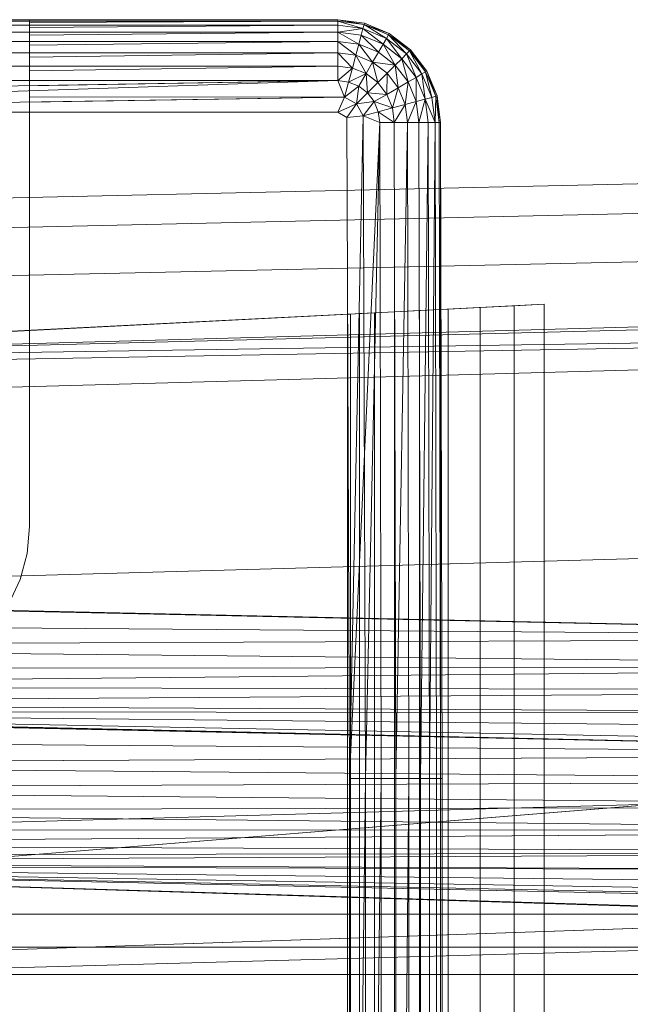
# Model space of a CAD drawing. Header units: metres. Extents: x 397.7 to 427.5, y 12.7 to 28.4.
# Tile 85 of 130: x 407.6576 to 407.7446, y 27.294 to 27.4342. Entities that reach past the tile are written whole.
import ezdxf

# ---------------------------------------------------------------- set-up
doc = ezdxf.new("R2010")
doc.units = ezdxf.units.M
doc.layers.add('A-DETL-____-MBND', color=7, linetype='Continuous', lineweight=18)

# ---------------------------------------------------------------- blocks, each defined once
blk = doc.blocks.new('Family - Inodor P4-154500-07_CLI_AIRE_P4')
at = {"layer": 'A-DETL-____-MBND', "color": 253, "true_color": 0xaaaaaa}
for p, q in [((0.01521, 0.40291), (0.15024, 0.40291)), ((0.01521, 0.40291), (0.15024, 0.40291)), ((0.01521, 0.40291), (0.15024, 0.40291)), ((0.15024, 0.40291), (0.01521, 0.40291)), ((0.15024, 0.40271), (0.01521, 0.40271)), ((0.10628, 0.4029), (0.04768, 0.4029)), ((0.10628, 0.40284), (0.15024, 0.40291)), ((0.15024, 0.40291), (0.10628, 0.40284)), ((0.10628, 0.40284), (0.10628, 0.4029)), ((0.10628, 0.40284), (0.10628, 0.40271)), ((0.15024, 0.40271), (0.10628, 0.40271)), ((0.10628, 0.40271), (0.15024, 0.40271)), ((0.10628, 0.40271), (0.10628, 0.40251)), ((0.15024, 0.40271), (0.10628, 0.40251)), ((0.15024, 0.40271), (0.10628, 0.40251)), ((0.10628, 0.40251), (0.10628, 0.40211)), ((0.15024, 0.40291), (0.15403, 0.40241)), ((0.15024, 0.40291), (0.15403, 0.40241)), ((0.15024, 0.40291), (0.15024, 0.40271)), ((0.15024, 0.40291), (0.15403, 0.40241)), ((0.15024, 0.40291), (0.15024, 0.40271)), ((0.15398, 0.40221), (0.15024, 0.40291)), ((0.15024, 0.40271), (0.15024, 0.40291)), ((0.15403, 0.40241), (0.15024, 0.40291)), ((0.15398, 0.40221), (0.15024, 0.40291)), ((0.15398, 0.40221), (0.15024, 0.40271)), ((0.15024, 0.40271), (0.15024, 0.40211)), ((0.15398, 0.40221), (0.15024, 0.40271)), ((0.15398, 0.40221), (0.15024, 0.40271)), ((0.15382, 0.40164), (0.15024, 0.40271)), ((0.15024, 0.40271), (0.15024, 0.40211)), ((0.15382, 0.40164), (0.15024, 0.40271)), ((0.15024, 0.40211), (0.15024, 0.40271)), ((0.15403, 0.40241), (0.15398, 0.40221)), ((0.15403, 0.40241), (0.15398, 0.40221)), ((0.15398, 0.40221), (0.15403, 0.40241)), ((0.15403, 0.40241), (0.15756, 0.40094)), ((0.15403, 0.40241), (0.15756, 0.40094)), ((0.15403, 0.40241), (0.15756, 0.40094)), ((0.15756, 0.40094), (0.15403, 0.40241)), ((0.15024, 0.40211), (0.01521, 0.40211)), ((0.15024, 0.40114), (0.01521, 0.40114)), ((0.15024, 0.40211), (0.10628, 0.40211)), ((0.10628, 0.40211), (0.15024, 0.40211)), ((0.10628, 0.40211), (0.10628, 0.40179)), ((0.15024, 0.40211), (0.10628, 0.40179)), ((0.15024, 0.40211), (0.10628, 0.40179)), ((0.10628, 0.40179), (0.10628, 0.40114)), ((0.15024, 0.40114), (0.10628, 0.40114)), ((0.10628, 0.40114), (0.15024, 0.40114)), ((0.10628, 0.40114), (0.10628, 0.40071)), ((0.15024, 0.40114), (0.10628, 0.40071)), ((0.15024, 0.40114), (0.10628, 0.40071)), ((0.15382, 0.40164), (0.15024, 0.40211)), ((0.15024, 0.40114), (0.15024, 0.40211)), ((0.15382, 0.40164), (0.15024, 0.40211)), ((0.15382, 0.40164), (0.15024, 0.40211)), ((0.15024, 0.40114), (0.15024, 0.40211)), ((0.15024, 0.40211), (0.15024, 0.40114)), ((0.15382, 0.40164), (0.15024, 0.40114)), ((0.15024, 0.40114), (0.15382, 0.40164)), ((0.15357, 0.4007), (0.15024, 0.40114)), ((0.15024, 0.40114), (0.15024, 0.39982)), ((0.15357, 0.4007), (0.15024, 0.40114)), ((0.15357, 0.4007), (0.15024, 0.40114)), ((0.15323, 0.39942), (0.15024, 0.40114)), ((0.15024, 0.40114), (0.15024, 0.39982)), ((0.15323, 0.39942), (0.15024, 0.40114)), ((0.15024, 0.39982), (0.15024, 0.40114)), ((0.15382, 0.40164), (0.15357, 0.4007)), ((0.15357, 0.4007), (0.15382, 0.40164)), ((0.15357, 0.4007), (0.15382, 0.40164)), ((0.15398, 0.40221), (0.15382, 0.40164)), ((0.15398, 0.40221), (0.15382, 0.40164)), ((0.15382, 0.40164), (0.15398, 0.40221)), ((0.15716, 0.40025), (0.15382, 0.40164)), ((0.15716, 0.40025), (0.15382, 0.40164)), ((0.15668, 0.39941), (0.15382, 0.40164)), ((0.15716, 0.40025), (0.15382, 0.40164)), ((0.15668, 0.39941), (0.15382, 0.40164)), ((0.15746, 0.40077), (0.15398, 0.40221)), ((0.15756, 0.40094), (0.15398, 0.40221)), ((0.15716, 0.40025), (0.15398, 0.40221)), ((0.15756, 0.40094), (0.15398, 0.40221)), ((0.15746, 0.40077), (0.15398, 0.40221)), ((0.15746, 0.40077), (0.15398, 0.40221)), ((0.15716, 0.40025), (0.15398, 0.40221)), ((0.15024, 0.39982), (0.01521, 0.39982)), ((0.10628, 0.40071), (0.10628, 0.39982)), ((0.15024, 0.39982), (0.10628, 0.39982)), ((0.10628, 0.39982), (0.15024, 0.39982)), ((0.10628, 0.39982), (0.10628, 0.39929)), ((0.15024, 0.39982), (0.10628, 0.39929)), ((0.15024, 0.39982), (0.10628, 0.39929)), ((0.15323, 0.39942), (0.15024, 0.39982)), ((0.15024, 0.39982), (0.15024, 0.39819)), ((0.15323, 0.39942), (0.15024, 0.39982)), ((0.15323, 0.39942), (0.15024, 0.39982)), ((0.15281, 0.39785), (0.15024, 0.39982)), ((0.15024, 0.39982), (0.15024, 0.39819)), ((0.15281, 0.39785), (0.15024, 0.39982)), ((0.15024, 0.39819), (0.15024, 0.39982)), ((0.15357, 0.4007), (0.15323, 0.39942)), ((0.15357, 0.4007), (0.15323, 0.39942)), ((0.15323, 0.39942), (0.15357, 0.4007)), ((0.15668, 0.39941), (0.15357, 0.4007)), ((0.15668, 0.39941), (0.15357, 0.4007)), ((0.15602, 0.39827), (0.15357, 0.4007)), ((0.15668, 0.39941), (0.15357, 0.4007)), ((0.15602, 0.39827), (0.15357, 0.4007)), ((0.15716, 0.40025), (0.15668, 0.39941)), ((0.15716, 0.40025), (0.15668, 0.39941)), ((0.15668, 0.39941), (0.15716, 0.40025)), ((0.15746, 0.40077), (0.15716, 0.40025)), ((0.15746, 0.40077), (0.15716, 0.40025)), ((0.15716, 0.40025), (0.15746, 0.40077)), ((0.16003, 0.39805), (0.15716, 0.40025)), ((0.16003, 0.39805), (0.15716, 0.40025)), ((0.15935, 0.39736), (0.15716, 0.40025)), ((0.16003, 0.39805), (0.15716, 0.40025)), ((0.15935, 0.39736), (0.15716, 0.40025)), ((0.15756, 0.40094), (0.15746, 0.40077)), ((0.15756, 0.40094), (0.15746, 0.40077)), ((0.15746, 0.40077), (0.15756, 0.40094)), ((0.16045, 0.39847), (0.15746, 0.40077)), ((0.1606, 0.39862), (0.15746, 0.40077)), ((0.16003, 0.39805), (0.15746, 0.40077)), ((0.1606, 0.39862), (0.15746, 0.40077)), ((0.16045, 0.39847), (0.15746, 0.40077)), ((0.16045, 0.39847), (0.15746, 0.40077)), ((0.16003, 0.39805), (0.15746, 0.40077)), ((0.15756, 0.40094), (0.1606, 0.39862)), ((0.15756, 0.40094), (0.1606, 0.39862)), ((0.15756, 0.40094), (0.1606, 0.39862)), ((0.1606, 0.39862), (0.15756, 0.40094)), ((0.15024, 0.39819), (0.01521, 0.39819)), ((0.10628, 0.39929), (0.10628, 0.39819)), ((0.15024, 0.39819), (0.10628, 0.39819)), ((0.10628, 0.39819), (0.15024, 0.39819)), ((0.10628, 0.39819), (0.10628, 0.39758)), ((0.15024, 0.39819), (0.10628, 0.39758)), ((0.15024, 0.39819), (0.10628, 0.39758)), ((0.15281, 0.39785), (0.15024, 0.39819)), ((0.15024, 0.39819), (0.15024, 0.39631)), ((0.15281, 0.39785), (0.15024, 0.39819)), ((0.15281, 0.39785), (0.15024, 0.39819)), ((0.15232, 0.39603), (0.15024, 0.39819)), ((0.15024, 0.39819), (0.15024, 0.39631)), ((0.15232, 0.39603), (0.15024, 0.39819)), ((0.15024, 0.39631), (0.15024, 0.39819)), ((0.15323, 0.39942), (0.15281, 0.39785)), ((0.15323, 0.39942), (0.15281, 0.39785)), ((0.15281, 0.39785), (0.15323, 0.39942)), ((0.15602, 0.39827), (0.15323, 0.39942)), ((0.15602, 0.39827), (0.15323, 0.39942)), ((0.15602, 0.39827), (0.15323, 0.39942)), ((0.1552, 0.39686), (0.15323, 0.39942)), ((0.1552, 0.39686), (0.15323, 0.39942)), ((0.15602, 0.39827), (0.1552, 0.39686)), ((0.15602, 0.39827), (0.1552, 0.39686)), ((0.1552, 0.39686), (0.15602, 0.39827)), ((0.15668, 0.39941), (0.15602, 0.39827)), ((0.15668, 0.39941), (0.15602, 0.39827)), ((0.15602, 0.39827), (0.15668, 0.39941)), ((0.15841, 0.39643), (0.15602, 0.39827)), ((0.15841, 0.39643), (0.15602, 0.39827)), ((0.15841, 0.39643), (0.15602, 0.39827)), ((0.15935, 0.39736), (0.15668, 0.39941)), ((0.15935, 0.39736), (0.15668, 0.39941)), ((0.15841, 0.39643), (0.15668, 0.39941)), ((0.15935, 0.39736), (0.15668, 0.39941)), ((0.15841, 0.39643), (0.15668, 0.39941)), ((0.16045, 0.39847), (0.16003, 0.39805)), ((0.16045, 0.39847), (0.16003, 0.39805)), ((0.16003, 0.39805), (0.16045, 0.39847)), ((0.1606, 0.39862), (0.16045, 0.39847)), ((0.1606, 0.39862), (0.16045, 0.39847)), ((0.16045, 0.39847), (0.1606, 0.39862)), ((0.16275, 0.39548), (0.16045, 0.39847)), ((0.16275, 0.39548), (0.16045, 0.39847)), ((0.16223, 0.39518), (0.16045, 0.39847)), ((0.16275, 0.39548), (0.16045, 0.39847)), ((0.16223, 0.39518), (0.16045, 0.39847)), ((0.1606, 0.39862), (0.16292, 0.39558)), ((0.1606, 0.39862), (0.16292, 0.39558)), ((0.1606, 0.39862), (0.16292, 0.39558)), ((0.16275, 0.39548), (0.1606, 0.39862)), ((0.16292, 0.39558), (0.1606, 0.39862)), ((0.16275, 0.39548), (0.1606, 0.39862)), ((0.10628, 0.39758), (0.10628, 0.39631)), ((0.15281, 0.39785), (0.15232, 0.39603)), ((0.15281, 0.39785), (0.15232, 0.39603)), ((0.15232, 0.39603), (0.15281, 0.39785)), ((0.1552, 0.39686), (0.15281, 0.39785)), ((0.1552, 0.39686), (0.15281, 0.39785)), ((0.1552, 0.39686), (0.15281, 0.39785)), ((0.15426, 0.39523), (0.15281, 0.39785)), ((0.15426, 0.39523), (0.15281, 0.39785)), ((0.1552, 0.39686), (0.15426, 0.39523)), ((0.1552, 0.39686), (0.15426, 0.39523)), ((0.15426, 0.39523), (0.1552, 0.39686)), ((0.15726, 0.39528), (0.1552, 0.39686)), ((0.15841, 0.39643), (0.1552, 0.39686)), ((0.15841, 0.39643), (0.1552, 0.39686)), ((0.15726, 0.39528), (0.1552, 0.39686)), ((0.15726, 0.39528), (0.1552, 0.39686)), ((0.15593, 0.39395), (0.1552, 0.39686)), ((0.15593, 0.39395), (0.1552, 0.39686)), ((0.15935, 0.39736), (0.15841, 0.39643)), ((0.15935, 0.39736), (0.15841, 0.39643)), ((0.15841, 0.39643), (0.15935, 0.39736)), ((0.16003, 0.39805), (0.15935, 0.39736)), ((0.16003, 0.39805), (0.15935, 0.39736)), ((0.15935, 0.39736), (0.16003, 0.39805)), ((0.16139, 0.3947), (0.15935, 0.39736)), ((0.16139, 0.3947), (0.15935, 0.39736)), ((0.16025, 0.39404), (0.15935, 0.39736)), ((0.16139, 0.3947), (0.15935, 0.39736)), ((0.16025, 0.39404), (0.15935, 0.39736)), ((0.16223, 0.39518), (0.16003, 0.39805)), ((0.16223, 0.39518), (0.16003, 0.39805)), ((0.16139, 0.3947), (0.16003, 0.39805)), ((0.16223, 0.39518), (0.16003, 0.39805)), ((0.16139, 0.3947), (0.16003, 0.39805)), ((0.15024, 0.39631), (0.01521, 0.39631)), ((0.15024, 0.39631), (0.10628, 0.39631)), ((0.10628, 0.39631), (0.15024, 0.39631)), ((0.10628, 0.39631), (0.10628, 0.39563)), ((0.15024, 0.39631), (0.10628, 0.39563)), ((0.15024, 0.39631), (0.10628, 0.39563)), ((0.10628, 0.39563), (0.10628, 0.39423)), ((0.15232, 0.39603), (0.15024, 0.39631)), ((0.15024, 0.39423), (0.15024, 0.39631)), ((0.15232, 0.39603), (0.15024, 0.39631)), ((0.15232, 0.39603), (0.15024, 0.39631)), ((0.15024, 0.39423), (0.15024, 0.39631)), ((0.15024, 0.39631), (0.15024, 0.39423)), ((0.15232, 0.39603), (0.15024, 0.39423)), ((0.15024, 0.39423), (0.15232, 0.39603)), ((0.15178, 0.39402), (0.15232, 0.39603)), ((0.15178, 0.39402), (0.15232, 0.39603)), ((0.15178, 0.39402), (0.15232, 0.39603)), ((0.15426, 0.39523), (0.15232, 0.39603)), ((0.15426, 0.39523), (0.15232, 0.39603)), ((0.15426, 0.39523), (0.15232, 0.39603)), ((0.15841, 0.39643), (0.15726, 0.39528)), ((0.15841, 0.39643), (0.15726, 0.39528)), ((0.15726, 0.39528), (0.15841, 0.39643)), ((0.16025, 0.39404), (0.15841, 0.39643)), ((0.16025, 0.39404), (0.15841, 0.39643)), ((0.15884, 0.39322), (0.15841, 0.39643)), ((0.16025, 0.39404), (0.15841, 0.39643)), ((0.15884, 0.39322), (0.15841, 0.39643)), ((0.16275, 0.39548), (0.16223, 0.39518)), ((0.16275, 0.39548), (0.16223, 0.39518)), ((0.16223, 0.39518), (0.16275, 0.39548)), ((0.16292, 0.39558), (0.16275, 0.39548)), ((0.16292, 0.39558), (0.16275, 0.39548)), ((0.16275, 0.39548), (0.16292, 0.39558)), ((0.16419, 0.392), (0.16275, 0.39548)), ((0.16419, 0.392), (0.16275, 0.39548)), ((0.16362, 0.39184), (0.16275, 0.39548)), ((0.16419, 0.392), (0.16275, 0.39548)), ((0.16362, 0.39184), (0.16275, 0.39548)), ((0.16292, 0.39558), (0.16439, 0.39205)), ((0.16292, 0.39558), (0.16439, 0.39205)), ((0.16292, 0.39558), (0.16439, 0.39205)), ((0.16419, 0.392), (0.16292, 0.39558)), ((0.16439, 0.39205), (0.16292, 0.39558)), ((0.16419, 0.392), (0.16292, 0.39558)), ((0.15024, 0.39423), (0.01521, 0.39423)), ((0.15024, 0.39423), (0.01521, 0.39201)), ((0.15024, 0.39423), (0.01521, 0.38973)), ((0.15024, 0.39423), (0.10628, 0.39423)), ((0.10628, 0.39423), (0.15024, 0.39423)), ((0.10628, 0.39423), (0.10628, 0.3935)), ((0.15024, 0.39423), (0.10628, 0.3935)), ((0.15024, 0.39423), (0.10628, 0.3935)), ((0.15178, 0.39402), (0.15024, 0.39423)), ((0.15121, 0.39188), (0.15024, 0.39423)), ((0.15178, 0.39402), (0.15024, 0.39423)), ((0.15178, 0.39402), (0.15024, 0.39423)), ((0.15121, 0.39188), (0.15024, 0.39423)), ((0.15024, 0.39423), (0.15121, 0.39188)), ((0.15178, 0.39402), (0.15121, 0.39188)), ((0.15178, 0.39402), (0.15121, 0.39188)), ((0.15121, 0.39188), (0.15178, 0.39402)), ((0.15426, 0.39523), (0.15178, 0.39402)), ((0.15178, 0.39402), (0.15426, 0.39523)), ((0.15322, 0.39343), (0.15178, 0.39402)), ((0.15322, 0.39343), (0.15178, 0.39402)), ((0.15322, 0.39343), (0.15178, 0.39402)), ((0.15426, 0.39523), (0.15322, 0.39343)), ((0.15322, 0.39343), (0.15426, 0.39523)), ((0.15322, 0.39343), (0.15426, 0.39523)), ((0.15593, 0.39395), (0.15426, 0.39523)), ((0.15593, 0.39395), (0.15426, 0.39523)), ((0.15593, 0.39395), (0.15426, 0.39523)), ((0.15446, 0.39248), (0.15426, 0.39523)), ((0.15446, 0.39248), (0.15426, 0.39523)), ((0.15726, 0.39528), (0.15593, 0.39395)), ((0.15726, 0.39528), (0.15593, 0.39395)), ((0.15593, 0.39395), (0.15726, 0.39528)), ((0.15721, 0.39228), (0.15726, 0.39528)), ((0.15721, 0.39228), (0.15726, 0.39528)), ((0.15884, 0.39322), (0.15726, 0.39528)), ((0.15884, 0.39322), (0.15726, 0.39528)), ((0.15884, 0.39322), (0.15726, 0.39528)), ((0.16025, 0.39404), (0.15884, 0.39322)), ((0.16025, 0.39404), (0.15884, 0.39322)), ((0.15884, 0.39322), (0.16025, 0.39404)), ((0.15983, 0.39083), (0.16025, 0.39404)), ((0.15983, 0.39083), (0.16025, 0.39404)), ((0.16139, 0.3947), (0.16025, 0.39404)), ((0.16139, 0.3947), (0.16025, 0.39404)), ((0.16025, 0.39404), (0.16139, 0.3947)), ((0.1614, 0.39125), (0.16025, 0.39404)), ((0.1614, 0.39125), (0.16025, 0.39404)), ((0.1614, 0.39125), (0.16025, 0.39404)), ((0.16223, 0.39518), (0.16139, 0.3947)), ((0.16223, 0.39518), (0.16139, 0.3947)), ((0.16139, 0.3947), (0.16223, 0.39518)), ((0.16268, 0.39159), (0.16139, 0.3947)), ((0.16268, 0.39159), (0.16139, 0.3947)), ((0.1614, 0.39125), (0.16139, 0.3947)), ((0.16268, 0.39159), (0.16139, 0.3947)), ((0.1614, 0.39125), (0.16139, 0.3947)), ((0.16362, 0.39184), (0.16223, 0.39518)), ((0.16362, 0.39184), (0.16223, 0.39518)), ((0.16268, 0.39159), (0.16223, 0.39518)), ((0.16362, 0.39184), (0.16223, 0.39518)), ((0.16268, 0.39159), (0.16223, 0.39518)), ((0.10628, 0.3935), (0.10628, 0.39192)), ((0.15322, 0.39343), (0.15121, 0.39188)), ((0.15322, 0.39343), (0.15121, 0.39188)), ((0.15121, 0.39188), (0.15322, 0.39343)), ((0.15289, 0.39091), (0.15322, 0.39343)), ((0.15289, 0.39091), (0.15322, 0.39343)), ((0.15289, 0.39091), (0.15322, 0.39343)), ((0.15446, 0.39248), (0.15322, 0.39343)), ((0.15446, 0.39248), (0.15322, 0.39343)), ((0.15446, 0.39248), (0.15322, 0.39343)), ((0.15593, 0.39395), (0.15446, 0.39248)), ((0.15593, 0.39395), (0.15446, 0.39248)), ((0.15446, 0.39248), (0.15593, 0.39395)), ((0.15721, 0.39228), (0.15593, 0.39395)), ((0.15721, 0.39228), (0.15593, 0.39395)), ((0.15721, 0.39228), (0.15593, 0.39395)), ((0.15884, 0.39322), (0.15721, 0.39228)), ((0.15884, 0.39322), (0.15721, 0.39228)), ((0.15721, 0.39228), (0.15884, 0.39322)), ((0.15801, 0.39034), (0.15884, 0.39322)), ((0.15801, 0.39034), (0.15884, 0.39322)), ((0.15983, 0.39083), (0.15884, 0.39322)), ((0.15983, 0.39083), (0.15884, 0.39322)), ((0.15983, 0.39083), (0.15884, 0.39322)), ((0.15121, 0.39188), (0.01521, 0.38973)), ((0.15121, 0.39188), (0.10628, 0.39192)), ((0.10628, 0.39192), (0.15121, 0.39188)), ((0.10628, 0.39192), (0.10628, 0.39117)), ((0.15121, 0.39188), (0.10628, 0.39117)), ((0.15121, 0.39188), (0.10628, 0.39117)), ((0.10628, 0.39117), (0.10628, 0.38973)), ((0.15024, 0.38973), (0.15121, 0.39188)), ((0.15121, 0.39188), (0.15024, 0.38973)), ((0.15024, 0.38973), (0.15121, 0.39188)), ((0.15289, 0.39091), (0.15121, 0.39188)), ((0.15289, 0.39091), (0.15121, 0.39188)), ((0.15446, 0.39248), (0.15289, 0.39091)), ((0.15446, 0.39248), (0.15289, 0.39091)), ((0.15289, 0.39091), (0.15446, 0.39248)), ((0.15541, 0.39124), (0.15289, 0.39091)), ((0.15541, 0.39124), (0.15289, 0.39091)), ((0.15289, 0.39091), (0.15541, 0.39124)), ((0.15541, 0.39124), (0.15386, 0.38923)), ((0.15386, 0.38923), (0.15541, 0.39124)), ((0.15386, 0.38923), (0.15541, 0.39124)), ((0.15541, 0.39124), (0.15446, 0.39248)), ((0.15721, 0.39228), (0.15446, 0.39248)), ((0.15721, 0.39228), (0.15446, 0.39248)), ((0.15541, 0.39124), (0.15446, 0.39248)), ((0.15541, 0.39124), (0.15446, 0.39248)), ((0.15721, 0.39228), (0.15541, 0.39124)), ((0.15721, 0.39228), (0.15541, 0.39124)), ((0.15541, 0.39124), (0.15721, 0.39228)), ((0.156, 0.3898), (0.15541, 0.39124)), ((0.15801, 0.39034), (0.15541, 0.39124)), ((0.15801, 0.39034), (0.15541, 0.39124)), ((0.156, 0.3898), (0.15541, 0.39124)), ((0.156, 0.3898), (0.15541, 0.39124)), ((0.15801, 0.39034), (0.15721, 0.39228)), ((0.15801, 0.39034), (0.15721, 0.39228)), ((0.15801, 0.39034), (0.15721, 0.39228)), ((0.1614, 0.39125), (0.15983, 0.39083)), ((0.1614, 0.39125), (0.15983, 0.39083)), ((0.15983, 0.39083), (0.1614, 0.39125)), ((0.16017, 0.38826), (0.1614, 0.39125)), ((0.16017, 0.38826), (0.1614, 0.39125)), ((0.16268, 0.39159), (0.1614, 0.39125)), ((0.16268, 0.39159), (0.1614, 0.39125)), ((0.1614, 0.39125), (0.16268, 0.39159)), ((0.1618, 0.38826), (0.1614, 0.39125)), ((0.1618, 0.38826), (0.1614, 0.39125)), ((0.1618, 0.38826), (0.1614, 0.39125)), ((0.1618, 0.38826), (0.16268, 0.39159)), ((0.1618, 0.38826), (0.16268, 0.39159)), ((0.16362, 0.39184), (0.16268, 0.39159)), ((0.16362, 0.39184), (0.16268, 0.39159)), ((0.16268, 0.39159), (0.16362, 0.39184)), ((0.16268, 0.39159), (0.16312, 0.38826)), ((0.16409, 0.38826), (0.16268, 0.39159)), ((0.16312, 0.38826), (0.16268, 0.39159)), ((0.16409, 0.38826), (0.16268, 0.39159)), ((0.16312, 0.38826), (0.16268, 0.39159)), ((0.16419, 0.392), (0.16362, 0.39184)), ((0.16419, 0.392), (0.16362, 0.39184)), ((0.16362, 0.39184), (0.16419, 0.392)), ((0.16409, 0.38826), (0.16362, 0.39184)), ((0.16409, 0.38826), (0.16362, 0.39184)), ((0.16409, 0.38826), (0.16362, 0.39184)), ((0.16409, 0.38826), (0.16419, 0.392)), ((0.16409, 0.38826), (0.16419, 0.392)), ((0.16439, 0.39205), (0.16419, 0.392)), ((0.16439, 0.39205), (0.16419, 0.392)), ((0.16419, 0.392), (0.16439, 0.39205)), ((0.16469, 0.38826), (0.16419, 0.392)), ((0.16469, 0.38826), (0.16419, 0.392)), ((0.16469, 0.38826), (0.16419, 0.392)), ((0.16439, 0.39205), (0.16489, 0.38826)), ((0.16439, 0.39205), (0.16489, 0.38826)), ((0.16439, 0.39205), (0.16489, 0.38826)), ((0.16469, 0.38826), (0.16439, 0.39205)), ((0.16489, 0.38826), (0.16439, 0.39205)), ((0.16469, 0.38826), (0.16439, 0.39205)), ((0.15289, 0.39091), (0.15024, 0.38973)), ((0.15024, 0.38973), (0.15289, 0.39091)), ((0.15289, 0.39091), (0.15151, 0.38899)), ((0.15151, 0.38899), (0.15289, 0.39091)), ((0.15151, 0.38899), (0.15289, 0.39091)), ((0.15386, 0.38923), (0.15289, 0.39091)), ((0.15386, 0.38923), (0.15289, 0.39091)), ((0.15386, 0.38923), (0.15289, 0.39091)), ((0.156, 0.3898), (0.15386, 0.38923)), ((0.156, 0.3898), (0.15386, 0.38923)), ((0.15386, 0.38923), (0.156, 0.3898)), ((0.15801, 0.39034), (0.156, 0.3898)), ((0.15801, 0.39034), (0.156, 0.3898)), ((0.156, 0.3898), (0.15801, 0.39034)), ((0.156, 0.3898), (0.15621, 0.38826)), ((0.15829, 0.38826), (0.156, 0.3898)), ((0.15621, 0.38826), (0.156, 0.3898)), ((0.15829, 0.38826), (0.156, 0.3898)), ((0.15621, 0.38826), (0.156, 0.3898)), ((0.15983, 0.39083), (0.15801, 0.39034)), ((0.15983, 0.39083), (0.15801, 0.39034)), ((0.15801, 0.39034), (0.15983, 0.39083)), ((0.15829, 0.38826), (0.15801, 0.39034)), ((0.15829, 0.38826), (0.15801, 0.39034)), ((0.15829, 0.38826), (0.15801, 0.39034)), ((0.15829, 0.38826), (0.15983, 0.39083)), ((0.15829, 0.38826), (0.15983, 0.39083)), ((0.16017, 0.38826), (0.15983, 0.39083)), ((0.16017, 0.38826), (0.15983, 0.39083)), ((0.16017, 0.38826), (0.15983, 0.39083)), ((0.15024, 0.38973), (0.01521, 0.38973)), ((0.15024, 0.38973), (0.10628, 0.38973)), ((0.10628, 0.38973), (0.15024, 0.38973)), ((0.10628, 0.38973), (0.10628, 0.38949)), ((0.10628, 0.38949), (0.10628, 0.35922)), ((0.15151, 0.38899), (0.15024, 0.38973)), ((0.15151, 0.38899), (0.15024, 0.38973)), ((0.15024, 0.38973), (0.15151, 0.38899)), ((0.15386, 0.38923), (0.15151, 0.38899)), ((0.15386, 0.38923), (0.15151, 0.38899)), ((0.15386, 0.38923), (0.15151, 0.38899)), ((0.15191, 0.29485), (0.15151, 0.38899)), ((0.15151, 0.38899), (0.15191, 0.29485)), ((0.15191, 0.29485), (0.15151, 0.38899)), ((0.15386, 0.38923), (0.15191, 0.29485)), ((0.15191, 0.29485), (0.15386, 0.38923)), ((0.15621, 0.38826), (0.15386, 0.38923)), ((0.15621, 0.38826), (0.15386, 0.38923)), ((0.15621, 0.38826), (0.15386, 0.38923)), ((0.15419, 0.29485), (0.15386, 0.38923)), ((0.15419, 0.29485), (0.15386, 0.38923)), ((0.15621, 0.38826), (0.15191, 0.29485)), ((0.15621, 0.38826), (0.15419, 0.29485)), ((0.15621, 0.38826), (0.15419, 0.29485)), ((0.15419, 0.29485), (0.15621, 0.38826)), ((0.15829, 0.38826), (0.15621, 0.38826)), ((0.15641, 0.29485), (0.15621, 0.38826)), ((0.15829, 0.38826), (0.15621, 0.38826)), ((0.15829, 0.38826), (0.15621, 0.38826)), ((0.15641, 0.29485), (0.15621, 0.38826)), ((0.15641, 0.29485), (0.15621, 0.38826)), ((0.16017, 0.38826), (0.15829, 0.38826)), ((0.15849, 0.29485), (0.15829, 0.38826)), ((0.16017, 0.38826), (0.15829, 0.38826)), ((0.15829, 0.38826), (0.15849, 0.29485)), ((0.16017, 0.38826), (0.15829, 0.38826)), ((0.15849, 0.29485), (0.15829, 0.38826)), ((0.16017, 0.38826), (0.15849, 0.29485)), ((0.15849, 0.29485), (0.16017, 0.38826)), ((0.1618, 0.38826), (0.16017, 0.38826)), ((0.16037, 0.29485), (0.16017, 0.38826)), ((0.1618, 0.38826), (0.16017, 0.38826)), ((0.1618, 0.38826), (0.16017, 0.38826)), ((0.16037, 0.29485), (0.16017, 0.38826)), ((0.16037, 0.29485), (0.16017, 0.38826)), ((0.16312, 0.38826), (0.1618, 0.38826)), ((0.162, 0.29485), (0.1618, 0.38826)), ((0.16312, 0.38826), (0.1618, 0.38826)), ((0.1618, 0.38826), (0.162, 0.29485)), ((0.16312, 0.38826), (0.1618, 0.38826)), ((0.162, 0.29485), (0.1618, 0.38826)), ((0.16312, 0.38826), (0.162, 0.29485)), ((0.162, 0.29485), (0.16312, 0.38826)), ((0.16409, 0.38826), (0.16312, 0.38826)), ((0.16332, 0.29485), (0.16312, 0.38826)), ((0.16409, 0.38826), (0.16312, 0.38826)), ((0.16409, 0.38826), (0.16312, 0.38826)), ((0.16332, 0.29485), (0.16312, 0.38826)), ((0.16332, 0.29485), (0.16312, 0.38826)), ((0.16409, 0.38826), (0.16332, 0.29485)), ((0.16332, 0.29485), (0.16409, 0.38826)), ((0.16469, 0.38826), (0.16409, 0.38826)), ((0.16429, 0.29485), (0.16409, 0.38826)), ((0.16469, 0.38826), (0.16409, 0.38826)), ((0.16469, 0.38826), (0.16409, 0.38826)), ((0.16429, 0.29485), (0.16409, 0.38826)), ((0.16429, 0.29485), (0.16409, 0.38826)), ((0.16489, 0.38826), (0.16469, 0.38826)), ((0.16489, 0.29485), (0.16469, 0.38826)), ((0.16489, 0.38826), (0.16469, 0.38826)), ((0.16469, 0.38826), (0.16489, 0.29485)), ((0.16489, 0.38826), (0.16469, 0.38826)), ((0.16489, 0.29485), (0.16469, 0.38826)), ((0.16489, 0.38826), (0.16489, 0.01465)), ((0.16489, 0.38826), (0.16489, 0.01465)), ((0.16489, 0.38826), (0.16509, 0.29485)), ((0.16489, 0.38826), (0.16489, 0.29485)), ((0.16509, 0.29485), (0.16489, 0.38826)), ((0.16489, 0.29485), (0.16489, 0.38826)), ((0.31954, 0.38234), (0, 0.37522)), ((0.31954, 0.38234), (0, 0.37522)), ((0.31971, 0.37812), (0.00022, 0.371)), ((0.31971, 0.37812), (0.00022, 0.371)), ((0.31998, 0.37128), (0.00056, 0.36417)), ((0.31998, 0.37128), (0.00056, 0.36417)), ((0.00127, 0.35389), (0.51095, 0.36797)), ((0.51095, 0.36678), (0.00127, 0.35389)), ((0.51095, 0.36184), (0.00127, 0.35389)), ((0.51095, 0.36184), (0.00127, 0.35271)), ((0.51095, 0.36184), (0.00127, 0.34776)), ((0.01521, 0.35403), (0.17966, 0.3624)), ((0.17052, 0.36194), (0.16598, 0.36171)), ((0.17536, 0.36218), (0.17052, 0.36194)), ((0.17052, 0.36194), (0.17052, 0.04274)), ((0.17966, 0.3624), (0.17536, 0.36218)), ((0.17536, 0.36218), (0.17536, 0.04249)), ((0.17966, 0.04228), (0.17966, 0.3624)), ((0.15161, 0.36098), (0.01521, 0.35403)), ((0.15205, 0.361), (0.15161, 0.36098)), ((0.15161, 0.36098), (0.15161, 0.0437)), ((0.15334, 0.36106), (0.15205, 0.361)), ((0.15205, 0.361), (0.15205, 0.04368)), ((0.15546, 0.36117), (0.15334, 0.36106)), ((0.15334, 0.36106), (0.15334, 0.04361)), ((0.15833, 0.36132), (0.15546, 0.36117)), ((0.15546, 0.36117), (0.15546, 0.04351)), ((0.16188, 0.3615), (0.15833, 0.36132)), ((0.15833, 0.36132), (0.15833, 0.04336)), ((0.16188, 0.3615), (0.16187, 0.04318)), ((0.16598, 0.36171), (0.16188, 0.3615)), ((0.16598, 0.36171), (0.16598, 0.04297)), ((0.10628, 0.35922), (0.10628, 0.35813)), ((0.10628, 0.35813), (0.10628, 0.33073)), ((0.51095, 0.33495), (0.00127, 0.32087)), ((0.10595, 0.32692), (0.10628, 0.33073)), ((0.10496, 0.32322), (0.10595, 0.32692)), ((0.10334, 0.31974), (0.10496, 0.32322)), ((0.28182, 0.31489), (0.00127, 0.32102)), ((0.00192, 0.32088), (0.28182, 0.31489)), ((0.28182, 0.31489), (0.00192, 0.32088)), ((0.28182, 0.31489), (0.00192, 0.31713)), ((0.28182, 0.31489), (0.00192, 0.31713)), ((0.28182, 0.31489), (0.00192, 0.31371)), ((0.00192, 0.31371), (0.28182, 0.31489)), ((0.28181, 0.31079), (0.00192, 0.31371)), ((0.28181, 0.31079), (0.00192, 0.31371)), ((0.28181, 0.31079), (0.00192, 0.31043)), ((0.00192, 0.30799), (0.28181, 0.31079)), ((0.00192, 0.31043), (0.28181, 0.31079)), ((0.00192, 0.30799), (0.28181, 0.31079)), ((0.28181, 0.30737), (0.00192, 0.30799)), ((0.28181, 0.30737), (0.00192, 0.30799)), ((0.28181, 0.30737), (0.00192, 0.30554)), ((0.00192, 0.30554), (0.28181, 0.30737)), ((0.28176, 0.29829), (0.00127, 0.30443)), ((0.00187, 0.30429), (0.28176, 0.29829)), ((0.28176, 0.29829), (0.00187, 0.30429)), ((0.28181, 0.30409), (0.00192, 0.30554)), ((0.28181, 0.30409), (0.00192, 0.30554)), ((0.28181, 0.30409), (0.00192, 0.30454)), ((0.28181, 0.30409), (0.00192, 0.30454)), ((0.28181, 0.30165), (0.00192, 0.30454)), ((0.28181, 0.30165), (0.00192, 0.30454)), ((0.28181, 0.2992), (0.00192, 0.30454)), ((0.28181, 0.2992), (0.00192, 0.30454)), ((0.28175, 0.2982), (0.00192, 0.30454)), ((0.28175, 0.2982), (0.00192, 0.30454)), ((0.28176, 0.29829), (0.00187, 0.30052)), ((0.28176, 0.29829), (0.00187, 0.30052)), ((0.51095, 0.29991), (0.00127, 0.28584)), ((0.28175, 0.2982), (0.00186, 0.27553)), ((0.00186, 0.27553), (0.28175, 0.2982)), ((0.28176, 0.29829), (0.00187, 0.29687)), ((0.00187, 0.29687), (0.28176, 0.29829)), ((0.28176, 0.29452), (0.00187, 0.29687)), ((0.28176, 0.29452), (0.00187, 0.29687)), ((0.28176, 0.29452), (0.00187, 0.29343)), ((0.00187, 0.29343), (0.28176, 0.29452)), ((0.15191, 0.10805), (0.15191, 0.29485)), ((0.15191, 0.29485), (0.15191, 0.10805)), ((0.15419, 0.29485), (0.15191, 0.29485)), ((0.15419, 0.29485), (0.15191, 0.10805)), ((0.15419, 0.29485), (0.15191, 0.29485)), ((0.15191, 0.10805), (0.15191, 0.29485)), ((0.15191, 0.10805), (0.15419, 0.29485)), ((0.15419, 0.10805), (0.15419, 0.29485)), ((0.15641, 0.29485), (0.15419, 0.29485)), ((0.15641, 0.29485), (0.15419, 0.10805)), ((0.15641, 0.29485), (0.15419, 0.29485)), ((0.15419, 0.10805), (0.15419, 0.29485)), ((0.15419, 0.10805), (0.15419, 0.29485)), ((0.15419, 0.10805), (0.15641, 0.29485)), ((0.15641, 0.10805), (0.15641, 0.29485)), ((0.15641, 0.29485), (0.15849, 0.29485)), ((0.15849, 0.29485), (0.15641, 0.29485)), ((0.15641, 0.10805), (0.15641, 0.29485)), ((0.15641, 0.10805), (0.15641, 0.29485)), ((0.15849, 0.10805), (0.15849, 0.29485)), ((0.16037, 0.29485), (0.15849, 0.29485)), ((0.15849, 0.29485), (0.15849, 0.10805)), ((0.16037, 0.29485), (0.15849, 0.10805)), ((0.16037, 0.29485), (0.15849, 0.29485)), ((0.15849, 0.10805), (0.15849, 0.29485)), ((0.15849, 0.10805), (0.16037, 0.29485)), ((0.16037, 0.10805), (0.16037, 0.29485)), ((0.16037, 0.29485), (0.162, 0.29485)), ((0.162, 0.29485), (0.16037, 0.29485)), ((0.16037, 0.10805), (0.16037, 0.29485)), ((0.16037, 0.10805), (0.16037, 0.29485)), ((0.16332, 0.29485), (0.162, 0.29485)), ((0.162, 0.10805), (0.162, 0.29485)), ((0.16332, 0.29485), (0.162, 0.29485)), ((0.162, 0.29485), (0.162, 0.10805)), ((0.16332, 0.29485), (0.162, 0.29485)), ((0.162, 0.10805), (0.162, 0.29485)), ((0.16429, 0.29485), (0.16332, 0.29485)), ((0.16332, 0.10805), (0.16332, 0.29485)), ((0.16429, 0.29485), (0.16332, 0.29485)), ((0.16332, 0.29485), (0.16332, 0.10805)), ((0.16429, 0.29485), (0.16332, 0.29485)), ((0.16332, 0.10805), (0.16332, 0.29485)), ((0.16489, 0.29485), (0.16429, 0.29485)), ((0.16429, 0.10805), (0.16429, 0.29485)), ((0.16429, 0.29485), (0.16489, 0.29485)), ((0.16429, 0.29485), (0.16429, 0.10805)), ((0.16489, 0.29485), (0.16429, 0.29485)), ((0.16429, 0.10805), (0.16429, 0.29485)), ((0.16509, 0.29485), (0.16489, 0.29485)), ((0.16489, 0.10805), (0.16489, 0.29485)), ((0.16509, 0.29485), (0.16489, 0.29485)), ((0.16489, 0.29485), (0.16489, 0.10805)), ((0.16509, 0.29485), (0.16489, 0.29485)), ((0.16489, 0.10805), (0.16489, 0.29485)), ((0.16509, 0.29485), (0.16509, 0.10805)), ((0.16509, 0.29485), (0.16509, 0.10805)), ((0.28176, 0.29086), (0.00187, 0.29343)), ((0.28176, 0.29086), (0.00187, 0.29343)), ((0.28176, 0.29086), (0.00187, 0.29033)), ((0.00187, 0.29033), (0.28176, 0.29086)), ((0.28176, 0.28743), (0.00187, 0.29033)), ((0.28176, 0.28743), (0.00187, 0.29033)), ((0.28176, 0.28743), (0.00187, 0.28766)), ((0.28176, 0.28743), (0.00187, 0.28766)), ((0.28176, 0.28743), (0.00187, 0.28548)), ((0.00187, 0.28548), (0.28176, 0.28743)), ((0.28176, 0.28433), (0.00187, 0.28548)), ((0.28176, 0.28433), (0.00187, 0.28548)), ((0.28176, 0.28433), (0.00187, 0.28388)), ((0.00187, 0.2829), (0.28176, 0.28433)), ((0.00187, 0.28388), (0.28176, 0.28433)), ((0.00187, 0.2829), (0.28176, 0.28433)), ((0.28176, 0.28165), (0.00187, 0.2829)), ((0.28176, 0.28165), (0.00187, 0.2829)), ((0.00187, 0.28259), (0.28176, 0.27659)), ((0.28176, 0.28165), (0.00187, 0.28259)), ((0.28176, 0.28165), (0.00187, 0.28259)), ((0.28176, 0.27948), (0.00187, 0.28259)), ((0.28176, 0.27948), (0.00187, 0.28259)), ((0.28176, 0.27788), (0.00187, 0.28259)), ((0.28176, 0.27788), (0.00187, 0.28259)), ((0.28176, 0.2769), (0.00187, 0.28259)), ((0.28176, 0.2769), (0.00187, 0.28259)), ((0.28176, 0.27659), (0.00187, 0.28259)), ((0.51154, 0.26697), (0.00187, 0.28259)), ((0.28176, 0.27659), (0.00187, 0.28259)), ((0.28176, 0.27659), (0.00187, 0.28259)), ((0.52327, 0.26645), (0.00187, 0.28259)), ((0.51154, 0.26697), (0.00187, 0.28259)), ((0.51095, 0.27916), (0.00127, 0.26508)), ((0.28176, 0.27659), (0.00186, 0.26697)), ((0.00186, 0.26697), (0.28176, 0.27659)), ((0.28176, 0.27553), (0.00186, 0.27553)), ((0.28176, 0.27553), (0.00186, 0.27553)), ((0.00186, 0.27086), (0.28176, 0.27086)), ((0.28176, 0.27086), (0.00186, 0.27086)), ((0.28176, 0.26697), (0.00186, 0.26697)), ((0.28176, 0.26697), (0.00186, 0.26697)), ((0.28176, 0.26697), (0.00186, 0.26697)), ((0.28176, 0.26697), (0.00186, 0.26697))]:
    blk.add_line(p, q, dxfattribs=at)
blk = doc.blocks.new('LONDR55-XX_ZZ-ARQ-CAA-M3D-Londres55_ifc-1-07_CLI_AIRE_P4')
at = {"layer": 'A-DETL-____-MBND', "color": 253, "lineweight": 18, "true_color": 0xaaaaaa}
blk.add_blockref('Family - Inodor P4-154500-07_CLI_AIRE_P4', (407.55268, 27.03126), dxfattribs=at)

msp = doc.modelspace()

# ---------------------------------------------------------------- block references
at = {"lineweight": 5}
msp.add_blockref('LONDR55-XX_ZZ-ARQ-CAA-M3D-Londres55_ifc-1-07_CLI_AIRE_P4', (0, 0), dxfattribs=at)

doc.saveas('drawing.dxf')
